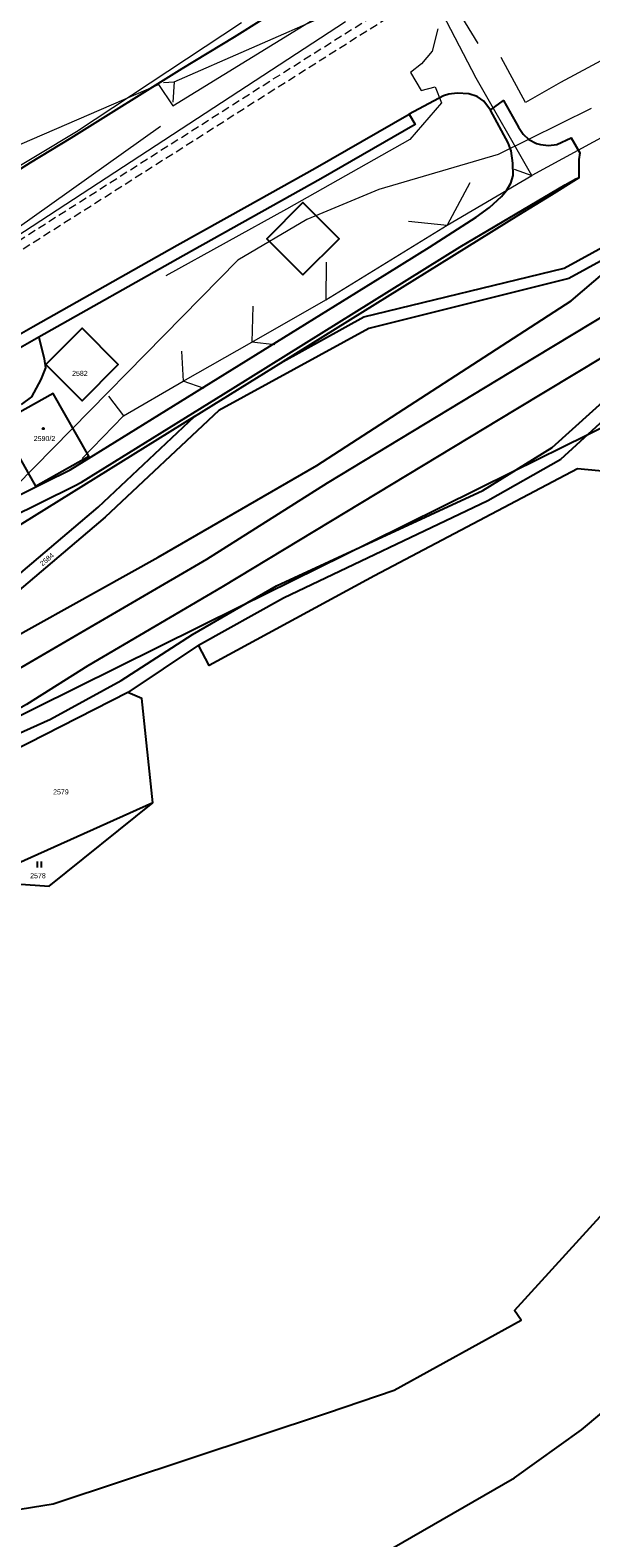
# Model space of a CAD drawing. Header units: metres. Extents: x -535942 to -530626, y -1087729 to -1086275.
# Tile 237 of 247: x -533691 to -533552, y -1086896 to -1086522. Entities that reach past the tile are written whole.
import ezdxf
from ezdxf.enums import TextEntityAlignment as Align

# ---------------------------------------------------------------- set-up
doc = ezdxf.new("R2010")
doc.units = ezdxf.units.M
doc.linetypes.add('B_CARA_03', pattern=[3, 2, -1])
for name, color, linetype in [('_blok katastr', 7, 'Continuous'), ('_blok podklad SS', 7, 'Continuous'), ('_blok SS sítě', 7, 'Continuous')]:
    doc.layers.add(name, color=color, linetype=linetype)
for name, color, linetype, lineweight in [('AG silno NN', 251, 'G_VED_660_PN', 13), ('AG uzemnění', 251, 'G_VED_663_PZ', 13), ('AG_SS kanal_déšť', 251, 'G_POTR_626_PN', 13), ('AG_SS náhon', 251, 'B_CARA_03', 13), ('AG_SS osvětlení', 251, 'HP_04_VO', 13)]:
    doc.layers.add(name, color=color, linetype=linetype, lineweight=lineweight)
for name, color, linetype, true_color in [('BT_BPEJ', 7, 'Continuous', 0x7fffff), ('BT_hranice_parcel', 7, 'Continuous', 0x007f00), ('BT_mapove_znacky', 7, 'Continuous', 0x007f00), ('BT_text_parcel', 7, 'Continuous', 0x007f00)]:
    doc.layers.add(name, color=color, linetype=linetype, true_color=true_color)
doc.layers.add('BT_hranice_budov', color=7, linetype='Continuous', lineweight=30, true_color=0x007f00)
doc.styles.add('BT_text_mapy_m', font='arial.ttf', dxfattribs={"height": 5})
doc.styles.add('ROMANS', font='romans')
doc.linetypes.add('G_POTR_626_PN', pattern='A,0.5,-1,2,-6.5,[8,hpfmlin.shx,S=1,R=0,X=0,Y=0],-6.5,2,-1,0.5', length=20)
doc.linetypes.add('G_VED_660_PN', pattern='A,0.5,-1,2,-6.5,[28,hpfmlin.shx,S=1,R=0,X=0,Y=0],-6.5,2,-1,0.5', length=20)
doc.linetypes.add('G_VED_663_PZ', pattern='A,3.5,-3,7,-3,7,-6.5,[23,hpfmlin.shx,S=1,R=0,X=0,Y=0],-6.5,7,-3,7,-3,3.5', length=60)
doc.linetypes.add('HP_04_VO', pattern='A,0.5,-1,2,-5,[28,hpfmlin.shx,S=1,R=0,X=0,Y=0],-0.8,["VO",ROMANS,S=1.7,R=0,X=2.75,Y=-0.8],-7,2,-1,0.5', length=19.8)

# ---------------------------------------------------------------- blocks, each defined once
blk = doc.blocks.new('BT_symbol_306')
at = {"layer": 'BT_mapove_znacky', "lineweight": -3}
for p, q in [((-0.5, 0), (-0.5, 1.5)), ((0.5, 0), (0.5, 1.5))]:
    blk.add_line(p, q, dxfattribs=at)
blk = doc.blocks.new('BT_symbol_404')
at = {"layer": 'BT_mapove_znacky', "lineweight": -3}
blk.add_circle((0, 0), 0.175, dxfattribs=at)
blk = doc.blocks.new('_KATASTR')
at = {"layer": 'BT_BPEJ', "lineweight": -3}
blk.add_lwpolyline([(-533426.5, -1086546), (-533436.3, -1086552.66), (-533461.72, -1086569.94), (-533503, -1086598), (-533539.77, -1086616.19), (-533552.67, -1086622.58), (-533571.1, -1086631.7), (-533606.54, -1086649.24), (-533638.7, -1086665.16), (-533720.2, -1086705.49), (-533747.5, -1086719), (-533750, -1086720.46), (-533782.5, -1086739.5), (-533834, -1086770), (-533898, -1086806.5), (-533987, -1086855)], dxfattribs=at)
at = {"layer": 'BT_hranice_budov', "lineweight": -3}
for points in [[(-533678.06, -1086614.05), (-533669.06, -1086605.05), (-533678.06, -1086596.05), (-533687.06, -1086605.05), (-533678.06, -1086614.05)], [(-533685.2, -1086612.22), (-533698.4, -1086619.65), (-533689.61, -1086635.24), (-533676.38, -1086627.8), (-533685.2, -1086612.22)]]:
    blk.add_lwpolyline(points, dxfattribs=at)
at = {"layer": 'BT_hranice_parcel', "lineweight": -3}
for points in [[(-533291.54, -1086458.67), (-533321.92, -1086469.04), (-533351.8, -1086482.08), (-533380.69, -1086498.08), (-533384.13, -1086499.99), (-533452.4, -1086537.79), (-533471.96, -1086548.8), (-533507.81, -1086568.37), (-533565.79, -1086603.4), (-533617.19, -1086634.53), (-533647.13, -1086653.47), (-533701.58, -1086685.15)], [(-533649.14, -1086674.75), (-533628.06, -1086663.02), (-533577.35, -1086638.8), (-533559.21, -1086628.56), (-533521.34, -1086593.9), (-533509.71, -1086583.86), (-533467.16, -1086559.38), (-533440.05, -1086544.77), (-533395.6, -1086520.23), (-533387.44, -1086517.5), (-533381.69, -1086513.54), (-533378.97, -1086509.85), (-533376.28, -1086508.43), (-533341.77, -1086490.27), (-533317.79, -1086479.29)], [(-533964.68, -1086823.47), (-533908.39, -1086795), (-533884.55, -1086778.54), (-533884.22, -1086778.16), (-533876.17, -1086768.92), (-533839.38, -1086744.49), (-533806.13, -1086727.84), (-533803.5, -1086725.39), (-533739.38, -1086695.89), (-533674.09, -1086640.51), (-533650.13, -1086617.95), (-533628.15, -1086604.3), (-533608.07, -1086593.2), (-533558.37, -1086581.17), (-533540.05, -1086571.15)], [(-533612.79, -1086506.54), (-533640.3, -1086523.82), (-533653.26, -1086531.71), (-533680.85, -1086548.87), (-533690.93, -1086554.99), (-533696.52, -1086558.56)], [(-533688.27, -1086608.77), (-533690.62, -1086613.09), (-533693.16, -1086615.02)], [(-533699.98, -1086640.59), (-533687.35, -1086634.38), (-533681.01, -1086631.24), (-533629.67, -1086599.45), (-533602.3, -1086582.44), (-533591.79, -1086575.91), (-533580.24, -1086568.48), (-533576.94, -1086566.06), (-533573.96, -1086563.36), (-533572.65, -1086561.85), (-533571.58, -1086560.07), (-533571.07, -1086558.11), (-533571.1, -1086555.05), (-533571.54, -1086552.05), (-533572.24, -1086550), (-533576.68, -1086541.92), (-533578.31, -1086539.73), (-533579.99, -1086538.53), (-533582, -1086537.9), (-533584.96, -1086537.67), (-533587.01, -1086537.94), (-533588.29, -1086538.34), (-533596.87, -1086542.92)], [(-533697.52, -1086599.79), (-533696.02, -1086598.94), (-533690.21, -1086595.65), (-533654.45, -1086575.43), (-533637.07, -1086565.75), (-533620.2, -1086556.36), (-533596.87, -1086542.92), (-533595.37, -1086545.52), (-533618.74, -1086558.98), (-533652.97, -1086578.05), (-533688.79, -1086598.3), (-533694.54, -1086601.55)], [(-533576.68, -1086541.92), (-533576.51, -1086541.79), (-533573.41, -1086539.54), (-533569.69, -1086546.19), (-533568.55, -1086547.9), (-533567.16, -1086549.22), (-533565.25, -1086550.24), (-533564.26, -1086550.48), (-533562.25, -1086550.7), (-533560.23, -1086550.48), (-533556.67, -1086548.81), (-533554.45, -1086552.53), (-533554.75, -1086554.15), (-533554.77, -1086558.74)], [(-533696.15, -1086643.23), (-533679.9, -1086635.21), (-533678.17, -1086634.23), (-533640.54, -1086610.91), (-533584.17, -1086575.88), (-533558.14, -1086560.47), (-533555.52, -1086558.94), (-533554.77, -1086558.74), (-533561.62, -1086562.99), (-533569.72, -1086568.02), (-533628.15, -1086604.3)], [(-533719.29, -1086690.24), (-533709.64, -1086685.15), (-533710.94, -1086681.67), (-533659.16, -1086652.88), (-533619.77, -1086630.12), (-533556.64, -1086589.24), (-533530.13, -1086566.65), (-533538.77, -1086573.59), (-533557.22, -1086583.75), (-533606.86, -1086596.12), (-533644.11, -1086616.44)], [(-533685.88, -1086693.09), (-533668.37, -1086683.5), (-533650.61, -1086672.06), (-533629.77, -1086659.98), (-533578.6, -1086636.33), (-533561.36, -1086625.69), (-533511.72, -1086580.89), (-533570.41, -1086616.21), (-533643.37, -1086660.31), (-533676.61, -1086679.84), (-533691.87, -1086689.47), (-533766.18, -1086731.49), (-533795.3, -1086748.46), (-533793.01, -1086753.86), (-533760.76, -1086731.82), (-533749.16, -1086724.15), (-533730.17, -1086713.21), (-533719.23, -1086708.07), (-533685.88, -1086693.09)], [(-533688.79, -1086598.3), (-533687.45, -1086603.69), (-533687.1, -1086605.9), (-533688.27, -1086608.77)], [(-533669.06, -1086605.05), (-533678.06, -1086596.05), (-533687.06, -1086605.05)], [(-533687.06, -1086605.05), (-533678.06, -1086614.05), (-533669.06, -1086605.05)], [(-533676.38, -1086627.8), (-533685.2, -1086612.22), (-533698.4, -1086619.65), (-533689.61, -1086635.24), (-533676.38, -1086627.8)], [(-533644.11, -1086616.44), (-533672.29, -1086642.96), (-533722.28, -1086685.35)], [(-533650.13, -1086617.95), (-533699.21, -1086648.42), (-533704.63, -1086652.41)], [(-533450.01, -1086725.6), (-533517.01, -1086630.61), (-533527.66, -1086633.56), (-533555.03, -1086630.99), (-533605.48, -1086657.53), (-533646.49, -1086679.74), (-533649.14, -1086674.75), (-533666.67, -1086686.47)], [(-533660.46, -1086713.87), (-533663.2, -1086687.97), (-533666.67, -1086686.47), (-533703.9, -1086705.39), (-533729.2, -1086715.79), (-533747.87, -1086726.67), (-533759.09, -1086734.12), (-533791.83, -1086756.67), (-533790.83, -1086758.87), (-533761.33, -1086739.43), (-533745.94, -1086728.43), (-533727.18, -1086717.59), (-533706.78, -1086708.05), (-533703.37, -1086708.3), (-533703.81, -1086733.28)], [(-533660.46, -1086713.87), (-533703.81, -1086733.28), (-533686.23, -1086734.57), (-533660.46, -1086713.87)], [(-533733.5, -1086895.68), (-533685.26, -1086887.89), (-533617.11, -1086865.29), (-533600.55, -1086859.68), (-533569.05, -1086842.31), (-533570.74, -1086839.86), (-533510.39, -1086773.7), (-533450.01, -1086725.6), (-533410.3, -1086782.5), (-533407.6, -1086780.8), (-533406.43, -1086778.99), (-533404.98, -1086781.09), (-533427.02, -1086803.37), (-533457.31, -1086817.58), (-533490.69, -1086824.21), (-533518.75, -1086839.94)], [(-533601.19, -1086898.92), (-533570.68, -1086881.42), (-533554.07, -1086869.53), (-533518.75, -1086839.94)]]:
    blk.add_lwpolyline(points, dxfattribs=at)
blk.add_lwpolyline([(-533623.21, -1086582.83), (-533614.21, -1086573.83), (-533623.21, -1086564.83), (-533632.21, -1086573.83), (-533623.21, -1086582.83)], close=True, dxfattribs=at)
at = {"layer": 'BT_mapove_znacky', "lineweight": -3}
for name, p in [('BT_symbol_404', (-533687.7, -1086620.95)), ('BT_symbol_306', (-533688.61, -1086729.95))]:
    blk.add_blockref(name, p, dxfattribs=at)
at = {"layer": 'BT_text_parcel', "lineweight": -3, "style": 'BT_text_mapy_m'}
for s, p in [('2582', (-533680.53, -1086607.89)), ('2579', (-533685.24, -1086711.78)), ('2578', (-533690.94, -1086732.59))]:
    blk.add_text(s, height=1.25, dxfattribs=at).set_placement(p)
blk.add_text('2590/2', height=1.25, dxfattribs=at).set_placement((-533687.38, -1086624.06), align=Align.CENTER)
blk.add_text('2584', height=1.25, rotation=40.3, dxfattribs=at).set_placement((-533687.86, -1086655.18))
blk = doc.blocks.new('kanalizace SS')
at = {"layer": 'AG_SS kanal_déšť', "ltscale": 0.7}
for p, q in [((-533580.22, -1086533.98), (-533591.72, -1086511.77)), ((-533698.59, -1086576.05), (-533612.63, -1086519.91)), ((-533655.17, -1086534.86), (-533616.62, -1086518.04)), ((-533657.81, -1086535.05), (-533655.17, -1086534.86)), ((-533655.17, -1086534.86), (-533655.48, -1086539.93)), ((-533566.44, -1086558.11), (-533580.22, -1086533.98)), ((-533532.32, -1086539.58), (-533566.44, -1086558.11)), ((-533587.45, -1086570.48), (-533566.44, -1086558.11)), ((-533570.8, -1086556.59), (-533566.44, -1086558.11)), ((-533581.83, -1086559.93), (-533587.45, -1086570.48)), ((-533617.52, -1086588.98), (-533587.45, -1086570.48)), ((-533597.01, -1086569.48), (-533587.45, -1086570.48)), ((-533617.46, -1086579.7), (-533617.52, -1086588.98)), ((-533635.89, -1086599.5), (-533617.52, -1086588.98)), ((-533635.7, -1086590.62), (-533635.89, -1086599.5)), ((-533653.37, -1086601.74), (-533652.94, -1086609.21)), ((-533652.94, -1086609.21), (-533635.89, -1086599.5)), ((-533630.18, -1086600.15), (-533635.89, -1086599.5)), ((-533667.78, -1086617.84), (-533652.94, -1086609.21)), ((-533647.74, -1086611.05), (-533652.94, -1086609.21)), ((-533671.45, -1086612.92), (-533667.78, -1086617.84)), ((-533678.01, -1086628.38), (-533667.78, -1086617.84))]:
    blk.add_line(p, q, dxfattribs=at)
blk = doc.blocks.new('náhon')
at = {"layer": 'AG_SS náhon'}
for points in [[(-534106.61, -1086808.61), (-534102.4, -1086806.21), (-534053.95, -1086793.31), (-534007.65, -1086777.21), (-533985.13, -1086762.95), (-533974.16, -1086755.31), (-533962.54, -1086747.06), (-533921.34, -1086720.09), (-533863.29, -1086682.16), (-533829.3, -1086660.44), (-533782.1, -1086630.61), (-533744.31, -1086606.27), (-533706.57, -1086582.47), (-533633.12, -1086535.79), (-533579.03, -1086501.63), (-533523.61, -1086465.38)], [(-534105.66, -1086810.71), (-534101.52, -1086808.35), (-534053.28, -1086795.51), (-534006.65, -1086779.29), (-533983.86, -1086764.87), (-533972.83, -1086757.19), (-533961.25, -1086748.96), (-533920.08, -1086722.02), (-533862.05, -1086684.09), (-533828.07, -1086662.38), (-533780.87, -1086632.55), (-533743.08, -1086608.21), (-533705.34, -1086584.42), (-533631.89, -1086537.73), (-533577.79, -1086503.56), (-533522.35, -1086467.3)]]:
    blk.add_lwpolyline(points, dxfattribs=at)
blk = doc.blocks.new('SS nízké napětí')
at = {"layer": 'AG silno NN', "ltscale": 0.7}
for p, q in [((-533551.69, -1086541.545), (-533574.793, -1086552.905)), ((-533574.793, -1086552.905), (-533604.407, -1086561.585)), ((-533604.407, -1086561.585), (-533622.277, -1086569.073)), ((-533622.277, -1086569.073), (-533639.381, -1086579.2)), ((-533639.381, -1086579.2), (-533708.862, -1086649.872))]:
    blk.add_line(p, q, dxfattribs=at)
blk = doc.blocks.new('ss_vo')
at = {"layer": 'AG_SS osvětlení', "ltscale": 0.7}
for p, q in [((-533655.507, -1086540.832), (-533604.364, -1086509.389)), ((-533587.579, -1086512.633), (-533579.793, -1086525.355)), ((-533679.44, -1086547.225), (-533638.445, -1086520.175)), ((-533589.77, -1086521.728), (-533591.132, -1086527.302)), ((-533591.132, -1086527.302), (-533593.812, -1086530.45)), ((-533593.812, -1086530.45), (-533596.535, -1086532.62)), ((-533721.201, -1086562.404), (-533659.038, -1086535.556)), ((-533659.038, -1086535.556), (-533655.507, -1086540.832)), ((-533596.535, -1086532.62), (-533593.897, -1086537.088)), ((-533593.897, -1086537.088), (-533590.366, -1086536.152)), ((-533590.366, -1086536.152), (-533588.792, -1086540.109)), ((-533588.792, -1086540.109), (-533596.663, -1086549.171)), ((-533700.161, -1086575.466), (-533658.549, -1086545.895)), ((-533701.522, -1086560.415), (-533679.44, -1086547.225)), ((-533596.663, -1086549.171), (-533627.297, -1086566.488)), ((-533627.297, -1086566.488), (-533657.294, -1086583.082))]:
    blk.add_line(p, q, dxfattribs=at)
blk = doc.blocks.new('ss uzemnění')
at = {"layer": 'AG uzemnění', "ltscale": 0.4}
for p, q in [((-533539.436, -1086524.398), (-533559.306, -1086535.035)), ((-533567.986, -1086540.055), (-533574.027, -1086528.865)), ((-533559.306, -1086535.035), (-533567.986, -1086540.055))]:
    blk.add_line(p, q, dxfattribs=at)

msp = doc.modelspace()

# ---------------------------------------------------------------- block references
at = {"layer": '_blok katastr', "lineweight": -3}
msp.add_blockref('_KATASTR', (0, 0), dxfattribs=at)
at = {"layer": '_blok podklad SS'}
msp.add_blockref('náhon', (0, 0), dxfattribs=at)
at = {"layer": '_blok SS sítě'}
for name in ['kanalizace SS', 'SS nízké napětí', 'ss_vo', 'ss uzemnění']:
    msp.add_blockref(name, (0, 0), dxfattribs=at)

doc.saveas('drawing.dxf')
